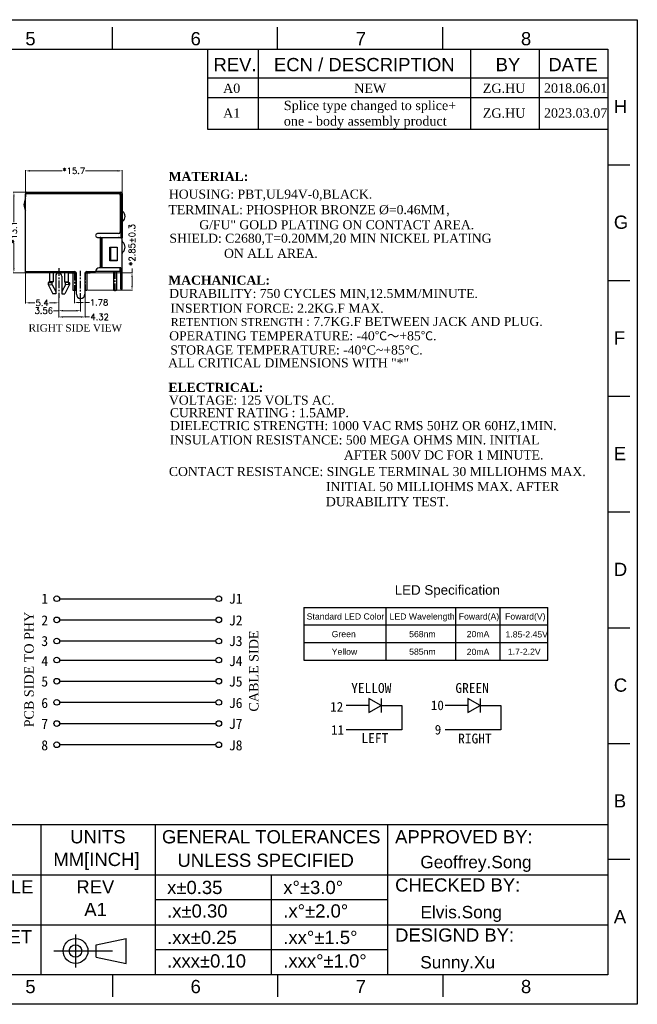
# Model space of a CAD drawing. Extents: x 1899 to 2123, y -33 to 300.
# Tile 9 of 9: x 2023 to 2123, y 140 to 300. Entities that reach past the tile are written whole.
import ezdxf

# ---------------------------------------------------------------- set-up
doc = ezdxf.new("R2010")
doc.units = 0
doc.header["$MEASUREMENT"] = 0
doc.linetypes.add('CENTER', pattern=[2, 1.25, -0.25, 0.25, -0.25])
doc.linetypes.add('DASHED2', pattern=[9.525, 6.35, -3.175])
for name, color, linetype in [('1', 1, 'CENTER'), ('6文字层', 3, 'Continuous'), ('实体', 2, 'Continuous'), ('金针', 6, 'Continuous'), ('铜壳', 3, 'Continuous')]:
    doc.layers.add(name, color=color, linetype=linetype)
doc.layers.add('A4', color=7, linetype='Continuous', lineweight=25)
doc.layers.add('标注线', color=3, linetype='Continuous', lineweight=15)
doc.styles.add('dim', font='romans.shx', dxfattribs={"bigfont": 'gbcbig.shx'})
doc.styles.add('Frame', font='simhei.ttf')
doc.styles.get("Standard").update_dxf_attribs({"font": 'simplex.shx'})
doc.styles.add('TEX01', font='txt')
doc.dimstyles.get("Standard").update_dxf_attribs({"dimtxt": 0.18, "dimasz": 0.18, "dimexe": 0.18, "dimexo": 0.0625, "dimgap": 0.09, "dimtad": 0, "dimtih": 1, "dimtoh": 1, "dimdec": 4, "dimzin": 0, "dimdsep": 46, "dimtxsty": 'Standard', "dimcen": 0.09, "dimadec": 0, "dimazin": 0, "dimtfac": 1, "dimtdec": 4, "dimtofl": 0, "dimtmove": 0, "dimatfit": 3, "dimfxl": 1, "dimtolj": 1, "dimtzin": 0, "dimarcsym": 0})

# ---------------------------------------------------------------- blocks, each defined once
blk = doc.blocks.new('*D158')
at = {"lineweight": 0, "transparency": 16777216}
for p, q in [((2029.24, 255.11), (2029.24, 252.01)), ((2033.56, 255.98), (2033.56, 252.01)), ((2029.94, 252.11), (2032.86, 252.11)), ((2033.56, 252.11), (2034.26, 252.11))]:
    blk.add_line(p, q, dxfattribs=at)
at = {"transparency": 16777216}
for points in [[(2029.94, 252.23), (2029.94, 251.99), (2029.24, 252.11)], [(2032.86, 252.23), (2032.86, 251.99), (2033.56, 252.11)]]:
    blk.add_solid(points, dxfattribs=at)
at = {"layer": 'Defpoints', "color": 0, "transparency": 16777216}
for p in [(2029.24, 255.21), (2033.56, 256.08), (2033.56, 252.11)]:
    blk.add_point(p, dxfattribs=at)
at = {"transparency": 16777216, "insert": (2035.89, 252.11), "char_height": 1, "attachment_point": 5}
blk.add_mtext('\\A1;4.32', dxfattribs=at)
blk = doc.blocks.new('*D159')
at = {"lineweight": 0, "transparency": 16777216}
for p, q in [((2023.84, 259.2), (2023.84, 254.3)), ((2029.24, 255.11), (2029.24, 254.3)), ((2024.54, 254.4), (2025.37, 254.4)), ((2028.54, 254.4), (2027.71, 254.4))]:
    blk.add_line(p, q, dxfattribs=at)
at = {"transparency": 16777216}
for points in [[(2024.54, 254.52), (2024.54, 254.29), (2023.84, 254.4)], [(2028.54, 254.52), (2028.54, 254.29), (2029.24, 254.4)]]:
    blk.add_solid(points, dxfattribs=at)
at = {"layer": 'Defpoints', "color": 0, "transparency": 16777216}
for p in [(2023.84, 259.3), (2029.24, 255.21), (2023.84, 254.4)]:
    blk.add_point(p, dxfattribs=at)
at = {"transparency": 16777216, "insert": (2026.54, 254.4), "char_height": 1, "attachment_point": 5}
blk.add_mtext('\\A1;5.4', dxfattribs=at)
blk = doc.blocks.new('*D160')
at = {"lineweight": 0, "transparency": 16777216}
for p, q in [((2023.84, 272.25), (2023.84, 275.96)), ((2024.54, 275.86), (2029.78, 275.86)), ((2038.84, 275.86), (2033.6, 275.86)), ((2039.54, 272.3), (2039.54, 275.96))]:
    blk.add_line(p, q, dxfattribs=at)
at = {"transparency": 16777216}
for points in [[(2024.54, 275.98), (2024.54, 275.74), (2023.84, 275.86)], [(2038.84, 275.98), (2038.84, 275.74), (2039.54, 275.86)]]:
    blk.add_solid(points, dxfattribs=at)
at = {"layer": 'Defpoints', "color": 0, "transparency": 16777216}
for p in [(2039.54, 275.86), (2023.84, 272.15), (2039.54, 272.2)]:
    blk.add_point(p, dxfattribs=at)
at = {"transparency": 16777216, "insert": (2031.69, 275.86), "char_height": 1, "attachment_point": 5}
blk.add_mtext('\\A1;*15.7', dxfattribs=at)
blk = doc.blocks.new('*D148')
at = {"lineweight": 0, "transparency": 16777216}
for p, q in [((2031.78, 256.3), (2031.78, 254.36)), ((2033.56, 255.98), (2033.56, 254.36)), ((2032.48, 254.46), (2032.86, 254.46)), ((2033.56, 254.46), (2034.26, 254.46))]:
    blk.add_line(p, q, dxfattribs=at)
at = {"transparency": 16777216}
for points in [[(2032.48, 254.57), (2032.48, 254.34), (2031.78, 254.46)], [(2032.86, 254.57), (2032.86, 254.34), (2033.56, 254.46)]]:
    blk.add_solid(points, dxfattribs=at)
at = {"layer": 'Defpoints', "color": 0, "transparency": 16777216}
for p in [(2031.78, 256.4), (2033.56, 256.08), (2033.56, 254.46)]:
    blk.add_point(p, dxfattribs=at)
at = {"transparency": 16777216, "insert": (2035.79, 254.46), "char_height": 1, "attachment_point": 5}
blk.add_mtext('\\A1;1.78', dxfattribs=at)
blk = doc.blocks.new('*D147')
at = {"lineweight": 0, "transparency": 16777216}
for p, q in [((2029.24, 255.88), (2029.24, 253.02)), ((2032.8, 255.01), (2032.8, 253.02)), ((2029.24, 253.12), (2028.41, 253.12)), ((2032.1, 253.12), (2029.94, 253.12))]:
    blk.add_line(p, q, dxfattribs=at)
at = {"transparency": 16777216}
for points in [[(2029.94, 253.24), (2029.94, 253), (2029.24, 253.12)], [(2032.1, 253.24), (2032.1, 253), (2032.8, 253.12)]]:
    blk.add_solid(points, dxfattribs=at)
at = {"layer": 'Defpoints', "color": 0, "transparency": 16777216}
for p in [(2029.24, 255.98), (2032.8, 255.11), (2032.8, 253.12)]:
    blk.add_point(p, dxfattribs=at)
at = {"transparency": 16777216, "insert": (2026.81, 253.12), "char_height": 1, "attachment_point": 5}
blk.add_mtext('\\A1;3.56', dxfattribs=at)
blk = doc.blocks.new('*D133')
at = {"lineweight": 0, "transparency": 16777216}
for p, q in [((2025.61, 272.4), (2021.84, 272.4)), ((2021.94, 271.7), (2021.94, 267.54)), ((2021.94, 260), (2021.94, 264.15)), ((2031.07, 259.3), (2021.84, 259.3))]:
    blk.add_line(p, q, dxfattribs=at)
at = {"transparency": 16777216}
for points in [[(2021.83, 271.7), (2022.06, 271.7), (2021.94, 272.4)], [(2021.83, 260), (2022.06, 260), (2021.94, 259.3)]]:
    blk.add_solid(points, dxfattribs=at)
at = {"layer": 'Defpoints', "color": 0, "transparency": 16777216}
for p in [(2021.94, 272.4), (2025.71, 272.4), (2031.17, 259.3)]:
    blk.add_point(p, dxfattribs=at)
at = {"transparency": 16777216, "insert": (2021.94, 265.85), "char_height": 1, "attachment_point": 5, "rotation": 90}
blk.add_mtext('\\A1;*13.1', dxfattribs=at)
blk = doc.blocks.new('*D130')
at = {"lineweight": 0, "transparency": 16777216}
for p, q in [((2041.16, 259.3), (2041.16, 260)), ((2034.49, 259.3), (2041.26, 259.3)), ((2041.16, 257.15), (2041.16, 258.6)), ((2033.89, 256.45), (2041.26, 256.45))]:
    blk.add_line(p, q, dxfattribs=at)
at = {"transparency": 16777216}
for points in [[(2041.05, 258.6), (2041.28, 258.6), (2041.16, 259.3)], [(2041.05, 257.15), (2041.28, 257.15), (2041.16, 256.45)]]:
    blk.add_solid(points, dxfattribs=at)
at = {"layer": 'Defpoints', "color": 0, "transparency": 16777216}
for p in [(2034.39, 259.3), (2033.79, 256.45), (2041.16, 256.45)]:
    blk.add_point(p, dxfattribs=at)
at = {"transparency": 16777216, "insert": (2041.16, 263.81), "char_height": 1, "attachment_point": 5, "rotation": 90}
blk.add_mtext('\\A1;*2.85%%P0.3', dxfattribs=at)

msp = doc.modelspace()

# ---------------------------------------------------------------- linework, layer by layer
for p, q in [((2053.456, 295.653), (2053.456, 287.799)), ((2061.688, 295.653), (2061.688, 287.799)), ((2096.232, 295.653), (2096.232, 287.799)), ((2107.41, 295.653), (2107.41, 287.799)), ((2053.456, 290.959), (2118.587, 290.959)), ((2053.456, 290.49), (2053.456, 282.636)), ((2061.688, 290.49), (2061.688, 282.636)), ((2096.232, 290.49), (2096.232, 282.636)), ((2107.41, 290.49), (2107.41, 282.636)), ((2053.456, 287.799), (2118.587, 287.799)), ((2053.456, 282.636), (2118.587, 282.636)), ((2029.374, 206.308), (2054.819, 206.308)), ((2029.374, 202.865), (2054.819, 202.865)), ((2054.819, 199.422), (2029.374, 199.422)), ((2029.374, 196.338), (2054.819, 196.338)), ((2029.374, 192.895), (2054.819, 192.895)), ((2054.819, 189.452), (2029.374, 189.452)), ((2079.712, 188.942), (2075.983, 188.942)), ((2081.684, 190.081), (2081.684, 187.804)), ((2081.684, 188.942), (2085.05, 188.942)), ((2085.05, 188.942), (2085.05, 185.015)), ((2095.811, 188.942), (2092.082, 188.942)), ((2097.783, 190.081), (2097.783, 187.804)), ((2097.783, 188.942), (2101.149, 188.942)), ((2101.149, 188.942), (2101.149, 185.015)), ((2029.374, 186.009), (2054.819, 186.009)), ((2085.05, 185.015), (2075.983, 185.015)), ((2101.149, 185.015), (2092.082, 185.015)), ((2054.819, 182.567), (2029.374, 182.567)), ((2118.587, 169.525), (1903.579, 169.525)), ((2026.319, 169.525), (2026.319, 145.148)), ((2044.913, 169.525), (2044.913, 145.148)), ((2082.72, 169.525), (2082.72, 145.148)), ((1971.502, 161.393), (2118.587, 161.393)), ((2063.816, 161.393), (2063.816, 145.148)), ((2082.72, 157.332), (2044.913, 157.332)), ((1971.502, 153.271), (2118.587, 153.271)), ((2082.72, 149.209), (2044.913, 149.209))]:
    msp.add_line(p, q)
at = {"color": 8, "linetype": 'CENTER'}
for p, q in [((2029.242, 260.027), (2029.242, 255.214)), ((2032.802, 254.749), (2032.802, 259.617)), ((2033.562, 259.379), (2033.562, 256.449)), ((2038.372, 259.549), (2038.372, 256.325)), ((2031.782, 259.299), (2031.782, 256.397))]:
    msp.add_line(p, q, dxfattribs=at)
for points in [[(1898.801, 300.431), (2123.365, 300.431), (2123.365, 140.37), (1898.801, 140.37)], [(1903.579, 295.653), (2118.587, 295.653), (2118.587, 145.148), (1903.579, 145.148)], [(2079.712, 187.804), (2081.684, 188.942), (2079.712, 190.081)], [(2095.811, 187.804), (2097.783, 188.942), (2095.811, 190.081)]]:
    msp.add_lwpolyline(points, close=True)
for points in [[(2037.959, 295.653), (2037.959, 299.237)], [(2064.835, 295.653), (2064.835, 299.237)], [(2091.711, 295.653), (2091.711, 299.237)], [(2118.587, 276.84), (2122.17, 276.84)], [(2118.587, 258.027), (2122.17, 258.027)], [(2118.587, 239.214), (2122.17, 239.214)], [(2118.587, 220.401), (2122.17, 220.401)], [(2118.587, 201.588), (2122.17, 201.588)], [(2118.587, 182.774), (2122.17, 182.774)], [(2118.587, 163.961), (2122.17, 163.961)], [(2037.959, 145.148), (2037.959, 141.565)], [(2064.835, 145.148), (2064.835, 141.565)], [(2091.711, 145.148), (2091.711, 141.565)]]:
    msp.add_lwpolyline(points)
for centre in [(2028.915, 206.308), (2055.278, 206.308), (2028.915, 202.865), (2055.278, 202.865), (2028.915, 199.422), (2055.278, 199.422), (2028.915, 196.338), (2055.278, 196.338), (2028.915, 192.895), (2055.278, 192.895), (2028.915, 189.452), (2055.278, 189.452), (2028.915, 186.009), (2055.278, 186.009), (2028.915, 182.567), (2055.278, 182.567)]:
    msp.add_circle(centre, 0.459)
at = {"layer": '1', "color": 0, "linetype": 'ByBlock'}
msp.add_line((2069.118, 204.903), (2069.118, 196.316), dxfattribs=at)
at = {"layer": '6文字层', "color": 0, "linetype": 'ByBlock'}
for p, q in [((2069.118, 204.903), (2108.78, 204.903)), ((2082.524, 196.316), (2082.524, 204.903)), ((2093.822, 196.316), (2093.822, 204.903)), ((2101.075, 196.316), (2101.075, 204.903)), ((2108.78, 196.316), (2108.78, 204.903)), ((2069.118, 202.04), (2108.78, 202.04)), ((2069.118, 199.178), (2108.78, 199.178)), ((2069.118, 196.316), (2108.78, 196.316))]:
    msp.add_line(p, q, dxfattribs=at)
at = {"layer": 'A4', "linetype": 'DASHED2', "ltscale": 1.5}
for p, q in [((2031.969, 151.737), (2031.969, 146.352)), ((2028.447, 149.044), (2041.552, 149.044))]:
    msp.add_line(p, q, dxfattribs=at)
at = {"layer": 'A4'}
for p, q in [((2035.335, 150.054), (2040.181, 151.064)), ((2040.181, 147.025), (2040.181, 151.064)), ((2035.335, 148.035), (2035.335, 150.054)), ((2035.335, 148.035), (2040.181, 147.025))]:
    msp.add_line(p, q, dxfattribs=at)
for radius in [2.019, 1.01]:
    msp.add_circle((2031.969, 149.044), radius, dxfattribs=at)
at = {"layer": '实体', "color": 0, "linetype": 'ByBlock'}
for p, q in [((2027.715, 259.499), (2027.715, 257.795)), ((2028.305, 259.499), (2028.305, 257.795)), ((2030.18, 259.499), (2030.18, 257.795)), ((2030.77, 259.499), (2030.77, 257.795)), ((2034.392, 259.499), (2034.392, 259.299)), ((2035.244, 259.549), (2039.192, 259.549)), ((2039.192, 260.099), (2039.192, 259.549)), ((2027.715, 257.795), (2027.514, 257.679)), ((2027.59, 257.679), (2028.162, 257.712)), ((2028.305, 257.795), (2027.715, 257.795)), ((2028.305, 257.795), (2028.162, 257.712)), ((2028.162, 257.311), (2028.162, 257.712)), ((2028.74, 258.745), (2028.74, 255.856)), ((2029.745, 258.745), (2029.745, 255.856)), ((2030.18, 257.795), (2030.322, 257.712)), ((2030.18, 257.795), (2030.77, 257.795)), ((2030.322, 257.311), (2030.322, 257.712)), ((2030.894, 257.679), (2030.322, 257.712)), ((2030.77, 259.299), (2032.085, 259.299)), ((2030.77, 257.795), (2030.971, 257.679)), ((2033.519, 259.299), (2034.392, 259.299)), ((2027.514, 257.679), (2027.514, 257.398)), ((2027.514, 257.679), (2027.59, 257.679)), ((2027.514, 257.398), (2028.257, 255.856)), ((2027.514, 257.398), (2027.59, 257.398)), ((2027.59, 257.398), (2027.59, 257.679)), ((2027.59, 257.398), (2028.162, 257.311)), ((2028.162, 257.311), (2028.74, 256.255)), ((2030.322, 257.311), (2029.745, 256.255)), ((2030.971, 257.398), (2030.227, 255.856)), ((2030.894, 257.398), (2030.322, 257.311)), ((2030.894, 257.398), (2030.894, 257.679)), ((2030.971, 257.679), (2030.894, 257.679)), ((2030.971, 257.398), (2030.894, 257.398)), ((2030.971, 257.679), (2030.971, 257.398)), ((2028.74, 255.856), (2028.257, 255.856)), ((2029.745, 255.856), (2030.227, 255.856))]:
    msp.add_line(p, q, dxfattribs=at)
for centre, radius, start, end in [((2025.4, 270.349), 1.825, 148.63099, 211.36901), ((2029.242, 258.745), 0.502, 0, 180)]:
    msp.add_arc(centre, radius, start, end, dxfattribs=at)
at = {"layer": '金针', "color": 0, "linetype": 'ByBlock'}
for p, q in [((2033.792, 259.498), (2033.792, 256.449)), ((2038.122, 259.549), (2038.122, 256.449)), ((2038.622, 259.549), (2038.622, 256.449)), ((2031.552, 259.299), (2031.552, 256.449)), ((2032.012, 259.299), (2032.012, 256.449)), ((2031.552, 256.449), (2032.012, 256.449)), ((2033.502, 256.449), (2033.792, 256.449)), ((2038.122, 256.449), (2038.622, 256.449))]:
    msp.add_line(p, q, dxfattribs=at)
at = {"layer": '铜壳', "color": 0, "linetype": 'ByBlock'}
for p, q in [((2023.842, 272.199), (2024.042, 272.199)), ((2023.842, 272.199), (2023.842, 272.149)), ((2023.842, 259.299), (2023.842, 272.149)), ((2023.842, 272.149), (2023.842, 271.649)), ((2024.042, 272.399), (2039.342, 272.399)), ((2024.042, 272.199), (2039.342, 272.199)), ((2039.342, 272.199), (2039.342, 271.756)), ((2039.542, 272.199), (2039.542, 271.756)), ((2039.242, 271.899), (2039.242, 265.949)), ((2039.342, 271.756), (2039.342, 264.956)), ((2039.542, 271.756), (2039.542, 269.48)), ((2039.542, 269.48), (2039.542, 264.956)), ((2038.942, 265.649), (2035.542, 265.649)), ((2035.542, 265.049), (2035.959, 265.049)), ((2035.959, 265.049), (2035.959, 260.099)), ((2036.101, 265.049), (2035.959, 265.049)), ((2036.101, 265.049), (2036.101, 260.099)), ((2036.101, 265.049), (2036.292, 265.049)), ((2036.242, 264.956), (2036.242, 260.099)), ((2039.342, 264.956), (2036.242, 264.956)), ((2036.292, 265.049), (2036.292, 264.956)), ((2036.292, 265.049), (2038.942, 265.049)), ((2039.342, 264.956), (2039.542, 264.956)), ((2039.542, 256.599), (2039.542, 264.956)), ((2037.542, 263.456), (2038.742, 263.456)), ((2037.542, 261.256), (2037.542, 263.456)), ((2037.592, 263.406), (2037.592, 261.306)), ((2037.666, 263.406), (2037.592, 263.406)), ((2037.666, 263.406), (2037.666, 261.306)), ((2038.572, 263.406), (2037.666, 263.406)), ((2038.742, 263.406), (2037.666, 263.406)), ((2038.742, 263.456), (2038.742, 261.256)), ((2038.742, 261.256), (2037.542, 261.256)), ((2037.666, 261.306), (2037.592, 261.306)), ((2038.572, 261.306), (2037.666, 261.306)), ((2038.729, 261.306), (2037.666, 261.306)), ((2023.842, 259.499), (2031.852, 259.499)), ((2024.042, 259.299), (2024.042, 259.499)), ((2027.042, 259.299), (2027.042, 259.499)), ((2033.802, 259.499), (2035.242, 259.499)), ((2039.342, 260.099), (2035.842, 260.099)), ((2039.342, 256.599), (2039.342, 260.099)), ((2027.042, 259.299), (2023.842, 259.299)), ((2032.102, 255.815), (2032.102, 259.199)), ((2033.502, 259.199), (2033.502, 255.815)), ((2039.542, 256.599), (2039.342, 256.599))]:
    msp.add_line(p, q, dxfattribs=at)
for centre, radius, start, end in [((2024.042, 272.199), 0.2, 90, 180), ((2038.942, 271.899), 0.3, 0, 90), ((2039.342, 272.199), 0.2, 0, 90), ((2039.842, 269.48), 0.3, 180, 232.02013), ((2039.042, 268.456), 1, 307.97987, 52.02013), ((2039.842, 267.431), 0.3, 127.97987, 180), ((2038.942, 265.949), 0.3, 270, 0), ((2035.542, 265.349), 0.3, 90, 270), ((2038.942, 264.749), 0.3, 43.65112, 90), ((2039.842, 264.48), 0.3, 180, 232.02013), ((2039.042, 263.456), 1, 307.97987, 52.02013), ((2039.842, 262.431), 0.3, 127.97987, 180), ((2031.802, 259.199), 0.3, 0, 90), ((2033.802, 259.199), 0.3, 90, 180), ((2035.842, 259.499), 0.6, 90, 180), ((2032.802, 255.815), 0.7, 180, 0)]:
    msp.add_arc(centre, radius, start, end, dxfattribs=at)

# ---------------------------------------------------------------- texts
at = {"attachment_point": 1}
for s, insert, char_height in [('{\\fArial|b0|i0|c186|p34;5}', (2023.805, 298.422), 2.15008), ('{\\fArial|b0|i0|c186|p34;6}', (2050.681, 298.422), 2.15008), ('{\\fArial|b0|i0|c186|p34;7}', (2077.557, 298.422), 2.15008), ('{\\fArial|b0|i0|c186|p34;8}', (2104.433, 298.422), 2.15008), ('{\\fArial|b0|i0|c186|p34;REV.}', (2054.41, 294.209), 2.15177), ('{\\fArial|b0|i0|c186|p34;ECN / DESCRIPTION}', (2064.253, 294.209), 2.15177), ('{\\fArial|b0|i0|c186|p34;BY}', (2100.315, 294.209), 2.15177), ('{\\fArial|b0|i0|c186|p34;DATE}', (2108.893, 294.209), 2.15177), ('{\\fArial|b0|i0|c186|p34;H}', (2119.546, 287.402), 2.15008), ('{\\fArial|b0|i0|c186|p34;G}', (2119.546, 268.589), 2.15008), ('{\\fArial|b0|i0|c186|p34;F}', (2119.546, 249.776), 2.15008), ('{\\fArial|b0|i0|c186|p34;E}', (2119.546, 230.962), 2.15008), ('{\\fArial|b0|i0|c186|p34;D}', (2119.546, 212.149), 2.15008), ('{\\fArial|b0|i0|c186|p34;C}', (2119.546, 193.336), 2.15008), ('{\\fKaiTi|b0|i0|c134|p49;12}', (2073.405, 189.522), 1.5552), ('{\\fKaiTi|b0|i0|c134|p49;10}', (2089.779, 189.751), 1.5552), ('{\\fKaiTi|b0|i0|c134|p49;11}', (2073.545, 185.755), 1.5552), ('{\\fKaiTi|b0|i0|c134|p49;9}', (2090.41, 185.793), 1.5552), ('{\\fArial|b0|i0|c186|p34;B}', (2119.546, 174.523), 2.15008), ('{\\fArial|b0|i0|c0|p34;UNITS}', (2031.105, 168.68), 2.15008), ('{\\fArial|b0|i0|c161|p34;GENERAL TOLERANCES}', (2046.025, 168.68), 2.15008), ('{\\fArial|b0|i0|c186|p34;APPROVED BY:}', (2083.961, 168.68), 2.15008), ('{\\fArial|b0|i0|c186|p34;UNLESS SPECIFIED}', (2048.548, 164.863), 2.15008), ('{\\fArial|b0|i0|c0|p34;SACLE}', (2015.266, 160.548), 2.15008), ('{\\fArial|b0|i0|c161|p34;x\\fArial|b0|i0|c134|p34;%%P\\fArial|b0|i0|c161|p34;0.\\fArial|b0|i0|c0|p34;3\\fArial|b0|i0|c161|p34;5}', (2046.869, 160.444), 2.150077), ('{\\fArial|b0|i0|c161|p34;x°\\fArial|b0|i0|c134|p34;%%P\\fArial|b0|i0|c161|p34;3.0°}', (2065.772, 160.444), 2.15008), ('{\\fArial|b0|i0|c186|p34;CHECKED BY:}', (2083.961, 160.848), 2.15008), ('{\\fArial|b0|i0|c161|p34;.x\\fArial|b0|i0|c134|p34;%%P\\fArial|b0|i0|c161|p34;0.\\fArial|b0|i0|c0|p34;3\\fArial|b0|i0|c161|p34;0}', (2046.869, 156.624), 2.150077), ('{\\fArial|b0|i0|c161|p34;.x°\\fArial|b0|i0|c134|p34;%%P\\fArial|b0|i0|c161|p34;2.0°}', (2065.772, 156.624), 2.15008), ('{\\fArial|b0|i0|c186|p34;A}', (2119.546, 155.71), 2.15008), ('{\\fArial|b0|i0|c161|p34;.xx\\fArial|b0|i0|c134|p34;%%P\\fArial|b0|i0|c161|p34;0.\\fArial|b0|i0|c0|p34;25}', (2046.869, 152.321), 2.150077), ('{\\fArial|b0|i0|c161|p34;.xx°\\fArial|b0|i0|c134|p34;%%P\\fArial|b0|i0|c161|p34;1.5°}', (2065.772, 152.321), 2.15008), ('{\\fArial|b0|i0|c186|p34;DESIGND BY:}', (2083.961, 152.71), 2.15008), ('{\\fArial|b0|i0|c161|p34;.xxx\\fArial|b0|i0|c134|p34;%%P\\fArial|b0|i0|c161|p34;0.\\fArial|b0|i0|c0|p34;10}', (2046.869, 148.501), 2.150077), ('{\\fArial|b0|i0|c161|p34;.xxx°\\fArial|b0|i0|c134|p34;%%P\\fArial|b0|i0|c161|p34;1.0°}', (2065.772, 148.501), 2.15008), ('{\\fArial|b0|i0|c186|p34;5}', (2023.805, 144.333), 2.15008), ('{\\fArial|b0|i0|c186|p34;6}', (2050.681, 144.333), 2.15008), ('{\\fArial|b0|i0|c186|p34;7}', (2077.557, 144.333), 2.15008), ('{\\fArial|b0|i0|c186|p34;8}', (2104.433, 144.333), 2.15008)]:
    msp.add_mtext(s, dxfattribs=dict(at, insert=insert, char_height=char_height))
at = {"linetype": 'Continuous', "char_height": 1.518, "width": 3.28995, "attachment_point": 1, "style": 'dim'}
for s, insert in [('{\\fTimes New Roman|b0|i0|c186|p18;A0}', (2055.971, 290.043)), ('{\\fTimes New Roman|b0|i0|c186|p18;NEW}', (2077.301, 290.043)), ('{\\fTimes New Roman|b0|i0|c0|p18;ZG.H\\fTimes New Roman|b0|i0|c186|p18;U}', (2098.223, 290.043)), ('{\\fTimes New Roman|b0|i0|c186|p18;2018.06.01}', (2108.168, 290.065)), ('{\\fTimes New Roman|b0|i0|c186|p18;A\\fTimes New Roman|b0|i0|c0|p18;1}', (2055.971, 286.001)), ('{\\fTimes New Roman|b0|i0|c0|p18;ZG.H\\fTimes New Roman|b0|i0|c186|p18;U}', (2098.223, 286.001)), ('{\\fTimes New Roman|b0|i0|c186|p18;20\\fTimes New Roman|b0|i0|c0|p18;23\\fTimes New Roman|b0|i0|c186|p18;.\\fTimes New Roman|b0|i0|c0|p18;03\\fTimes New Roman|b0|i0|c186|p18;.\\fTimes New Roman|b0|i0|c0|p18;07}', (2108.168, 286.024))]:
    msp.add_mtext(s, dxfattribs=dict(at, insert=insert))
at = {"linetype": 'Continuous', "insert": (2065.859, 287.256), "char_height": 1.518, "attachment_point": 1, "style": 'dim'}
msp.add_mtext('{\\fTimes New Roman|b0|i0|c0|p18;Splice type changed to splice+ \\Pone - body assembly product}', dxfattribs=at)
at = {"ltscale": 0.5, "insert": (2047.115, 275.697), "char_height": 1.47054, "width": 36.52997, "attachment_point": 1, "style": 'TEX01'}
msp.add_mtext('{\\fTimes New Roman|b1|i0|c0|p18;MATERIAL:}', dxfattribs=at)
at = {"ltscale": 0.5, "attachment_point": 1, "style": 'TEX01'}
for s, insert, char_height in [('{\\fTimes New Roman|b0|i0|c238|p18;HOUSING:\\fTimes New Roman|b0|i0|c186|p18; \\fTimes New Roman|b0|i0|c238|p18;PBT,UL94V-0,\\fTimes New Roman|b0|i0|c186|p18;BLACK\\fTimes New Roman|b0|i0|c238|p18;.}', (2047.163, 272.812), 1.470537), ('{\\fTimes New Roman|b0|i0|c186|p18;TERMINAL: \\fTimes New Roman|b0|i0|c0|p18;PHOSPHOR BRONZE\\fTimes New Roman|b0|i0|c238|p18; \\fTimes New Roman|b0|i0|c0|p18;%%C\\fTimes New Roman|b0|i0|c186|p18;=0.46MM\\fSimHei|b0|i0|c134|p2;,\\fTimes New Roman|b0|i0|c0|p18;\\P         \\fTimes New Roman|b0|i0|c186|p18;G/FU" GOLD PLATING ON CONTACT AREA.}', (2047.108, 270.285), 1.470537), ('{\\fTimes New Roman|b0|i0|c238|p18;SH\\fTimes New Roman|b0|i0|c186|p18;IELD\\fTimes New Roman|b0|i0|c238|p18;: C2680,T=0.20MM,20\\fTimes New Roman|b0|i0|c186|p18; MIN\\fTimes New Roman|b0|i0|c238|p18; NICKEL \\fTimes New Roman|b0|i0|c186|p18;PLATING\\P           \\fTimes New Roman|b0|i0|c238|p18; \\fTimes New Roman|b0|i0|c186|p18;    \\fTimes New Roman|b0|i0|c238|p18;ON\\fTimes New Roman|b0|i0|c186|p18; \\fTimes New Roman|b0|i0|c238|p18;ALL AREA.}', (2047.244, 265.639), 1.470537), ('{\\fTimes New Roman|b1|i0|c186|p18;MACHANICAL:}', (2047.066, 258.827), 1.47054), ('{\\fTimes New Roman|b0|i0|c186|p18;DURABILITY: 750\\fTimes New Roman|b0|i0|c134|p18; \\fTimes New Roman|b0|i0|c186|p18;CYCLES\\fTimes New Roman|b0|i0|c134|p18; \\fTimes New Roman|b0|i0|c186|p18;MIN,12.5MM/MINUTE.}', (2047.208, 256.664), 1.470537), ('{\\fTimes New Roman|b0|i0|c161|p18;INSE\\fTimes New Roman|b0|i0|c186|p18;R\\fTimes New Roman|b0|i0|c161|p18;TION FORCE\\fTimes New Roman|b0|i0|c238|p18;:\\fTimes New Roman|b0|i0|c186|p18; \\fTimes New Roman|b0|i0|c161|p18;2.2KG\\fTimes New Roman|b0|i0|c186|p18;.F\\fTimes New Roman|b0|i0|c161|p18; MAX\\fTimes New Roman|b0|i0|c238|p18;.}', (2047.422, 254.26), 1.470537), ('{\\fTimes New Roman|b0|i0|c161|p18;\\H0.875x;RETENTION STRENGTH\\fTimes New Roman|b0|i0|c238|p18; \\H1.143x;:\\fTimes New Roman|b0|i0|c186|p18; \\fTimes New Roman|b0|i0|c161|p18;7.7\\fTimes New Roman|b0|i0|c186|p18;K\\fTimes New Roman|b0|i0|c161|p18;G\\fTimes New Roman|b0|i0|c186|p18;\\H0.9999x;.F\\fTimes New Roman|b0|i0|c161|p18; BETWEEN JACK AND PLUG\\fTimes New Roman|b0|i0|c238|p18;.}', (2047.456, 252.112), 1.470537), ('{\\fTimes New Roman|b0|i0|c186|p18;OPERATING\\fTimes New Roman|b0|i0|c134|p18; \\fTimes New Roman|b0|i0|c186|p18;TEMPERATURE: -40\\fSimSun|b0|i0|c134|p2;℃～\\fTimes New Roman|b0|i0|c186|p18;+85\\fSimSun|b0|i0|c134|p2;℃\\fTimes New Roman|b0|i0|c186|p18;.}', (2047.208, 249.784), 1.470537), ('{\\fTimes New Roman|b0|i0|c238|p18;STORAGE TEMPERATURE:\\fTimes New Roman|b0|i0|c186|p18; \\fTimes New Roman|b0|i0|c238|p18;-40%%DC~+85%%DC.}', (2047.378, 247.477), 1.470537), ('{\\fTimes New Roman|b0|i0|c186|p18;ALL\\fTimes New Roman|b0|i0|c134|p18; \\fTimes New Roman|b0|i0|c186|p18;CRITICAL\\fTimes New Roman|b0|i0|c134|p18; \\fTimes New Roman|b0|i0|c186|p18;DIMENSIONS\\fTimes New Roman|b0|i0|c134|p18; \\fTimes New Roman|b0|i0|c186|p18;WITH\\fTimes New Roman|b0|i0|c134|p18; \\fTimes New Roman|b0|i0|c186|p18;"*"}', (2047.033, 245.388), 1.470537), ('{\\fTimes New Roman|b1|i0|c186|p18;ELECTRICAL:}', (2047.076, 241.401), 1.47054), ('{\\fTimes New Roman|b0|i0|c186|p18;VOLTAGE: 125\\fTimes New Roman|b0|i0|c134|p18; \\fTimes New Roman|b0|i0|c186|p18;VOLTS\\fTimes New Roman|b0|i0|c134|p18; \\fTimes New Roman|b0|i0|c186|p18;AC.}', (2047.172, 239.322), 1.470537), ('{\\fTimes New Roman|b0|i0|c161|p18;CURRENT RATING\\fTimes New Roman|b0|i0|c238|p18;\\H0.875x; \\H1.143x;:\\fTimes New Roman|b0|i0|c186|p18; \\fTimes New Roman|b0|i0|c161|p18;1.5AMP\\fTimes New Roman|b0|i0|c238|p18;.}', (2047.324, 237.282), 1.470537), ('{\\fTimes New Roman|b0|i0|c186|p18;DIELECTRIC STRENGTH\\fTimes New Roman|b0|i0|c238|p18;:\\fTimes New Roman|b0|i0|c186|p18; 10\\fTimes New Roman|b0|i0|c161|p18;00 \\fTimes New Roman|b0|i0|c186|p18;VAC RMS 50HZ OR 60HZ,1\\fTimes New Roman|b0|i0|c161|p18;MIN\\fTimes New Roman|b0|i0|c238|p18;.}', (2047.348, 235.175), 1.470537), ('{\\fTimes New Roman|b0|i0|c186|p18;INSULATION\\fTimes New Roman|b0|i0|c134|p18; \\fTimes New Roman|b0|i0|c186|p18;RESISTANCE: 500\\fTimes New Roman|b0|i0|c134|p18; \\fTimes New Roman|b0|i0|c186|p18;MEGA\\fTimes New Roman|b0|i0|c134|p18; \\fTimes New Roman|b0|i0|c186|p18;OHMS\\fTimes New Roman|b0|i0|c134|p18; \\fTimes New Roman|b0|i0|c186|p18;MIN.\\fTimes New Roman|b0|i0|c134|p18; \\fTimes New Roman|b0|i0|c186|p18;INITIAL\\P                                                   AFTER\\fTimes New Roman|b0|i0|c134|p18; \\fTimes New Roman|b0|i0|c186|p18;500V\\fTimes New Roman|b0|i0|c134|p18; \\fTimes New Roman|b0|i0|c186|p18;DC\\fTimes New Roman|b0|i0|c134|p18; \\fTimes New Roman|b0|i0|c186|p18;FOR\\fTimes New Roman|b0|i0|c134|p18; \\fTimes New Roman|b0|i0|c186|p18;1\\fTimes New Roman|b0|i0|c134|p18; \\fTimes New Roman|b0|i0|c186|p18;MINUTE.}', (2047.313, 232.855), 1.470537), ('{\\fTimes New Roman|b0|i0|c186|p18;CONTACT\\fTimes New Roman|b0|i0|c134|p18; \\fTimes New Roman|b0|i0|c186|p18;RESISTANCE: SINGLE\\fTimes New Roman|b0|i0|c134|p18; \\fTimes New Roman|b0|i0|c186|p18;TERMINAL\\fTimes New Roman|b0|i0|c134|p18; \\fTimes New Roman|b0|i0|c186|p18;30\\fTimes New Roman|b0|i0|c134|p18; \\fTimes New Roman|b0|i0|c186|p18;MILLIOHMS\\fTimes New Roman|b0|i0|c134|p18; \\fTimes New Roman|b0|i0|c186|p18;MAX.\\P                                \\fTimes New Roman|b0|i0|c134|p18; \\fTimes New Roman|b0|i0|c186|p18;             INITIAL\\fTimes New Roman|b0|i0|c134|p18; \\fTimes New Roman|b0|i0|c186|p18;50\\fTimes New Roman|b0|i0|c134|p18; \\fTimes New Roman|b0|i0|c186|p18;MILLIOHMS MAX.\\fTimes New Roman|b0|i0|c134|p18; \\fTimes New Roman|b0|i0|c186|p18;AFTER\\fTimes New Roman|b0|i0|c134|p18; \\fTimes New Roman|b0|i0|c186|p18;\\P                                              DURABILITY\\fTimes New Roman|b0|i0|c134|p18; \\fTimes New Roman|b0|i0|c186|p18;TEST.}', (2047.164, 227.716), 1.470537)]:
    msp.add_mtext(s, dxfattribs=dict(at, insert=insert, char_height=char_height))
at = {"attachment_point": 1}
for s, insert, char_height, width in [('{\\fSimSun|b0|i0|c134|p2;1}', (2026.399, 207.134), 1.63944, 4.20651), ('{\\fSimSun|b0|i0|c134|p2;J1}', (2056.909, 207.134), 1.63944, 4.20651), ('{\\fSimSun|b0|i0|c134|p2;2}', (2026.399, 203.599), 1.63944, 4.20651), ('{\\fSimSun|b0|i0|c134|p2;J2}', (2056.909, 203.599), 1.63944, 4.20651), ('{\\fSimSun|b0|i0|c134|p2;3}', (2026.399, 200.249), 1.63944, 4.20651), ('{\\fSimSun|b0|i0|c134|p2;J3}', (2056.909, 200.249), 1.63944, 4.20651), ('{\\fSimSun|b0|i0|c134|p2;4}', (2026.399, 196.99), 1.63944, 4.20651), ('{\\fSimSun|b0|i0|c134|p2;J4}', (2056.909, 196.99), 1.63944, 4.20651), ('{\\fSimSun|b0|i0|c134|p2;5}', (2026.399, 193.671), 1.63944, 4.20651), ('{\\fSimSun|b0|i0|c134|p2;J5}', (2056.909, 193.671), 1.63944, 4.20651), ('{\\fSimSun|b0|i0|c134|p2;6}', (2026.399, 190.179), 1.63944, 4.20651), ('{\\fSimSun|b0|i0|c134|p2;J6}', (2056.909, 190.179), 1.63944, 4.20651), ('{\\fSimSun|b0|i0|c134|p2;7}', (2026.399, 186.785), 1.63944, 4.20651), ('{\\fSimSun|b0|i0|c134|p2;J7}', (2056.909, 186.785), 1.63944, 4.20651), ('{\\fSimSun|b0|i0|c134|p2;8}', (2026.399, 183.294), 1.63944, 4.20651), ('{\\fSimSun|b0|i0|c134|p2;J8}', (2056.909, 183.294), 1.63944, 4.20651), ('{\\fArial|b0|i0|c0|p34;MM[INCH]}', (2028.361, 164.997), 2.15008, 2.94159), ('{\\fArial|b0|i0|c161|p34;REV}', (2032.099, 160.548), 2.15008, 2.94159), ('{\\fArial|b0|i0|c0|p34;A1}', (2033.396, 156.865), 2.15008, 2.94159), ('{\\fArial|b0|i0|c0|p34;SHEET}', (2014.893, 152.426), 2.15008, 2.94159)]:
    msp.add_mtext(s, dxfattribs=dict(at, insert=insert, char_height=char_height, width=width))
at = {"char_height": 1.518, "attachment_point": 1, "rotation": 90}
for s, insert in [('{\\fTimes New Roman|b0|i0|c186|p18;PCB SIDE TO PHY}', (2023.641, 185.397)), ('{\\fTimes New Roman|b0|i0|c186|p18;CABLE SIDE}', (2060.21, 187.956))]:
    msp.add_mtext(s, dxfattribs=dict(at, insert=insert))
at = {"layer": '1', "color": 7, "linetype": 'ByBlock', "lineweight": -2, "insert": (2024.331, 250.93), "char_height": 1.2, "attachment_point": 1}
msp.add_mtext('{\\fTimes New Roman|b0|i0|c186|p18;\\C0;RIGHT SIDE VIEW}', dxfattribs=at)
at = {"layer": '1', "color": 0, "linetype": 'ByBlock', "attachment_point": 1}
for s, insert, char_height in [('{\\fArial|b0|i0|c0|p34;LED Specification}', (2083.901, 208.502), 1.55252), ('{\\fArial|b0|i0|c0|p34;Standard\\fArial|b0|i0|c134|p34; \\fArial|b0|i0|c0|p34;LED\\fArial|b0|i0|c134|p34; \\fArial|b0|i0|c0|p34;Color}', (2069.577, 203.924), 1.009141), ('{\\fArial|b0|i0|c0|p34;LED\\fArial|b0|i0|c134|p34; \\fArial|b0|i0|c0|p34;Wavelength}', (2083.066, 203.924), 1.00914), ('{\\fArial|b0|i0|c0|p34;Foward(A)}', (2094.316, 203.924), 1.00914), ('{\\fArial|b0|i0|c0|p34;Foward(V)}', (2101.849, 203.924), 1.00914), ('{\\fArial|b0|i0|c186|p34;Green}', (2073.645, 201.062), 1.00914), ('{\\fArial|b0|i0|c186|p34;56\\fArial|b0|i0|c0|p34;8n\\fArial|b0|i0|c186|p34;m}', (2086.245, 201.062), 1.00914), ('{\\fArial|b0|i0|c0|p34;20mA}', (2095.608, 201.062), 1.00914), ('{\\fArial|b0|i0|c0|p34;1.85\\fArial|b0|i0|c186|p34;-2.\\fArial|b0|i0|c0|p34;45\\fArial|b0|i0|c186|p34;V}', (2101.924, 201.015), 1.00914), ('{\\fArial|b0|i0|c186|p34;Yellow}', (2073.645, 198.2), 1.00914), ('{\\fArial|b0|i0|c186|p34;58\\fArial|b0|i0|c0|p34;5n\\fArial|b0|i0|c186|p34;m}', (2086.245, 198.2), 1.00914), ('{\\fArial|b0|i0|c0|p34;20mA}', (2095.608, 198.162), 1.00914), ('{\\fArial|b0|i0|c0|p34;1.7\\fArial|b0|i0|c186|p34;-2.\\fArial|b0|i0|c0|p34;2\\fArial|b0|i0|c186|p34;V}', (2102.306, 198.2), 1.00914)]:
    msp.add_mtext(s, dxfattribs=dict(at, insert=insert, char_height=char_height))
at = {"layer": '1', "color": 7, "linetype": 'Continuous', "char_height": 1.6, "width": 7.7926, "attachment_point": 1, "style": 'Frame'}
for s, insert in [('YELLOW', (2076.817, 192.591)), ('GREEN', (2093.775, 192.591)), ('LEFT', (2078.494, 184.454)), ('RIGHT', (2094.219, 184.374))]:
    msp.add_mtext(s, dxfattribs=dict(at, insert=insert))
at = {"layer": '标注线', "color": 0, "char_height": 2.00972, "attachment_point": 7, "style": 'TEX01'}
for s, insert in [('{\\fArial|b0|i0|c0|p34;Geoffrey.Song}', (2088.063, 161.886)), ('{\\fArial|b0|i0|c0|p34;Elvis.Song}', (2088.079, 153.75)), ('{\\fArial|b0|i0|c0|p34;Sunny.Xu}', (2088.047, 145.599))]:
    msp.add_mtext(s, dxfattribs=dict(at, insert=insert))

# ---------------------------------------------------------------- dimensions: what is measured, and where the dimension line sits
dim = msp.add_linear_dim(base=(2039.542, 275.861), p1=(2023.842, 272.149), p2=(2039.542, 272.199), text='*<>', dimstyle='Standard', override={"dimtxt": 1, "dimasz": 0.7, "dimexe": 0.1, "dimexo": 0.1, "dimgap": 0.1, "dimtih": 0, "dimtoh": 0, "dimdec": 2, "dimzin": 8, "dimdsep": 0, "dimcen": 0, "dimclrd": 256, "dimclre": 256, "dimclrt": 256, "dimtdec": 2, "dimlwd": 0, "dimlwe": 0})
dim.commit()
dim.dimension.update_dxf_attribs({"geometry": '*D160', "text_midpoint": (2031.692, 275.861), "dimtype": 160})
for base, p1, p2, text, picture, middle in [((2021.942, 272.399), (2031.167, 259.299), (2025.713, 272.399), '*<>', '*D133', (2021.942, 265.849)), ((2041.164, 256.449), (2034.392, 259.299), (2033.792, 256.449), '*<>%%P0.3', '*D130', (2041.164, 263.813))]:
    dim = msp.add_linear_dim(base=base, p1=p1, p2=p2, angle=90, text=text, dimstyle='Standard', override={"dimtxt": 1, "dimasz": 0.7, "dimexe": 0.1, "dimexo": 0.1, "dimgap": 0.1, "dimtih": 0, "dimtoh": 0, "dimdec": 2, "dimzin": 8, "dimdsep": 0, "dimcen": 0, "dimclrd": 256, "dimclre": 256, "dimclrt": 256, "dimtdec": 2, "dimlwd": 0, "dimlwe": 0})
    dim.commit()
    dim.dimension.update_dxf_attribs({"geometry": picture, "text_midpoint": middle, "dimtype": 160})
for base, p1, p2, picture, middle in [((2023.842, 254.403), (2029.242, 255.214), (2023.842, 259.299), '*D159', (2026.542, 254.403)), ((2033.562, 254.456), (2031.782, 256.397), (2033.562, 256.079), '*D148', (2035.791, 254.456)), ((2032.802, 253.121), (2029.242, 255.985), (2032.802, 255.115), '*D147', (2026.814, 253.121)), ((2033.562, 252.111), (2029.242, 255.214), (2033.562, 256.079), '*D158', (2035.886, 252.111))]:
    dim = msp.add_linear_dim(base=base, p1=p1, p2=p2, dimstyle='Standard', override={"dimtxt": 1, "dimasz": 0.7, "dimexe": 0.1, "dimexo": 0.1, "dimgap": 0.1, "dimtih": 0, "dimtoh": 0, "dimdec": 2, "dimzin": 8, "dimdsep": 0, "dimcen": 0, "dimclrd": 256, "dimclre": 256, "dimclrt": 256, "dimtdec": 2, "dimlwd": 0, "dimlwe": 0})
    dim.commit()
    dim.dimension.update_dxf_attribs({"geometry": picture, "text_midpoint": middle, "dimtype": 160})

doc.saveas('drawing.dxf')
